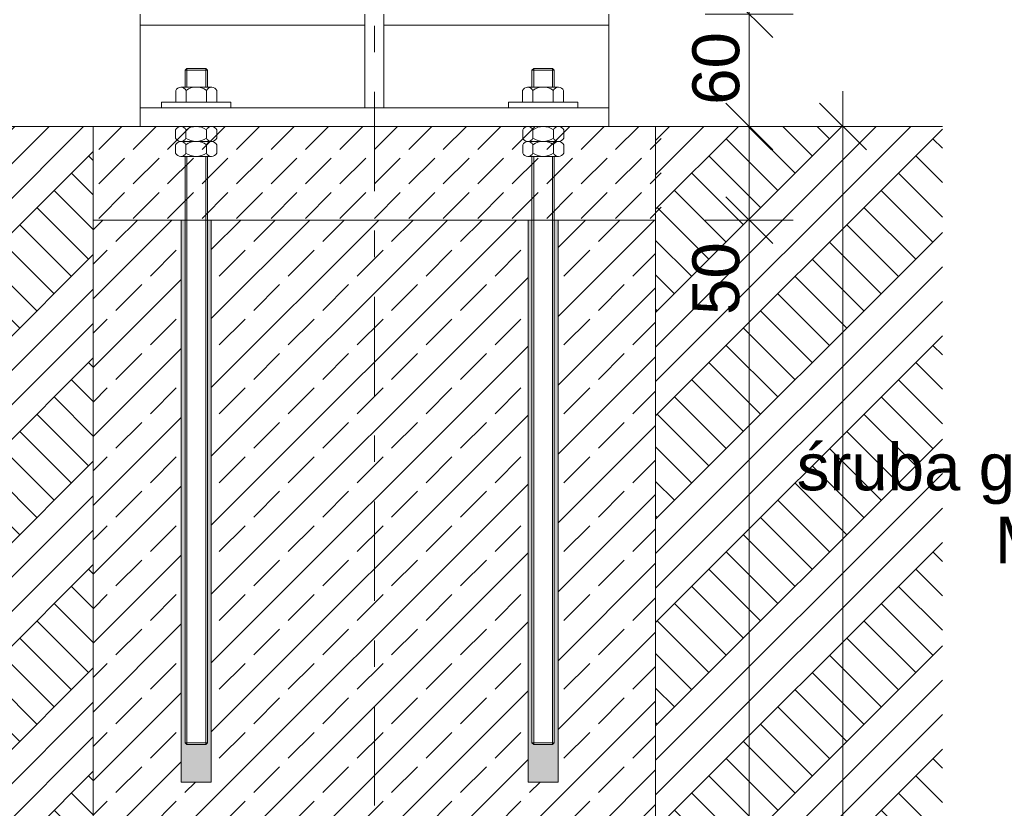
# Model space of a CAD drawing. Header units: millimetres. Extents: x 2143 to 5070, y -2093 to 697.
# Tile 8 of 16: x 3060 to 3586, y -147 to 274. Entities that reach past the tile are written whole.
import ezdxf

# ---------------------------------------------------------------- set-up
doc = ezdxf.new("R2010")
doc.units = ezdxf.units.MM
doc.header["$MEASUREMENT"] = 0
doc.linetypes.add('Przerywana podwójnie', pattern=[109.361107, 52.916665, -21.166666, 14.111111, -21.166666])
for name, color, linetype, lineweight in [('0_Nr_pióra__1', 7, 'Continuous', 13), ('0_Nr_pióra__7', 7, 'Continuous', 13), ('_podstawa stalowa_Nr_pióra__1', 7, 'Continuous', 13), ('Konstrukcja - Stropy_Nr_pióra__1', 7, 'Continuous', 13), ('Konstrukcja - Słupy_Nr_pióra__101', 252, 'Continuous', 5), ('Opisy - Etykiety_Nr_pióra__1', 7, 'Continuous', 13), ('Wnętrze - Umeblowanie_Nr_pióra__1', 7, 'Continuous', 13), ('Wymiarowanie - Detale_Nr_pióra__1', 7, 'Continuous', 13)]:
    doc.layers.add(name, color=color, linetype=linetype, lineweight=lineweight)
doc.layers.add('Wymiarowanie - Detale', color=7, linetype='Continuous')
doc.styles.add('STYL_AUTOMATYCZNY_1', font='arial.ttf')
doc.linetypes.add('Szkic', pattern='A,0,[1,A-071.Shx,S=1.587302,R=0,X=0,Y=4.79217e-17],-200,0', length=200)
doc.dimstyles.new('STYL_AUTOMATYCZNY__1', dxfattribs={"dimtxt": 25, "dimasz": 23.75, "dimexe": 0.18, "dimexo": 0.0625, "dimgap": 0, "dimtad": 1, "dimdec": 0, "dimzin": 0, "dimdsep": 46, "dimtxsty": 'STYL_AUTOMATYCZNY_1', "dimblk": 'ARROWHEAD_6', "dimblk1": 'ARROWHEAD_6', "dimblk2": 'ARROWHEAD_6', "dimcen": 0.09, "dimse1": 1, "dimse2": 1, "dimclrd": 7, "dimclre": 7, "dimclrt": 7, "dimazin": 0, "dimtfac": 1, "dimtdec": 4, "dimtmove": 0, "dimatfit": 3, "dimfxl": 1, "dimtolj": 1, "dimtzin": 0, "dimarcsym": 0})
doc.dimstyles.new('STYL_AUTOMATYCZNY__2', dxfattribs={"dimtxt": 25, "dimasz": 23.75, "dimexe": 0.18, "dimexo": 0.0625, "dimgap": 0, "dimtad": 1, "dimdec": 0, "dimzin": 0, "dimdsep": 46, "dimtxsty": 'STYL_AUTOMATYCZNY_1', "dimblk": 'ARROWHEAD_6', "dimblk1": 'ARROWHEAD_6', "dimblk2": 'ARROWHEAD_6', "dimcen": 0.09, "dimse1": 1, "dimse2": 1, "dimclrd": 7, "dimclre": 7, "dimclrt": 7, "dimazin": 0, "dimtfac": 1, "dimtdec": 4, "dimtmove": 2, "dimatfit": 3, "dimfxl": 1, "dimtolj": 1, "dimtzin": 0, "dimarcsym": 0})
doc.dimstyles.new('STYL_AUTOMATYCZNY__6', dxfattribs={"dimtxt": 0.18, "dimasz": 18.24, "dimexe": 0.18, "dimexo": 0.0625, "dimgap": 0, "dimtad": 0, "dimtih": 1, "dimtoh": 1, "dimdec": 4, "dimzin": 0, "dimdsep": 46, "dimcen": 0.09, "dimadec": 0, "dimazin": 0, "dimtfac": 1, "dimtdec": 4, "dimtmove": 0, "dimatfit": 3, "dimldrblk": 'ARROWHEAD_11', "dimfxl": 1, "dimtolj": 1, "dimtzin": 0, "dimarcsym": 0})

# ---------------------------------------------------------------- blocks, each defined once
blk = doc.blocks.new('*D29')
at = {"layer": 'Wymiarowanie - Detale_Nr_pióra__1', "color": 7, "linetype": 'Continuous', "lineweight": 13}
for p, q in [((3437.15, 179.63), (3462.15, 154.63)), ((3473.08, 167.13), (3426.21, 167.13)), ((3449.65, -582.87), (3449.65, 167.13)), ((3437.15, -570.37), (3462.15, -595.37)), ((3473.08, -582.87), (3426.21, -582.87)), ((3449.65, -601.62), (3449.65, -582.87))]:
    blk.add_line(p, q, dxfattribs=at)
at = {"layer": 'Wymiarowanie - Detale_Nr_pióra__1', "color": 7, "lineweight": 13, "char_height": 25, "attachment_point": 7, "rotation": 90, "style": 'STYL_AUTOMATYCZNY_1'}
for s, insert in [('\\A1;{\\pql;\\fArial|b0|i0|c238|p0;\\W1.000000;50}', (3444.65, 116.49)), ('\\A1;{\\pql;\\fArial|b0|i0|c238|p0;\\W1.000000;750}', (3444.65, -255.54))]:
    blk.add_mtext(s, dxfattribs=dict(at, insert=insert))
blk = doc.blocks.new('ARROWHEAD_6')
at = {"color": 0, "linetype": 'Continuous', "lineweight": 0}
for p, q in [((-0.5, -0.5), (0.5, 0.5)), ((0, 0), (-1, 0))]:
    blk.add_line(p, q, dxfattribs=at)
blk = doc.blocks.new('*D30')
at = {"layer": 'Wymiarowanie - Detale_Nr_pióra__1', "color": 7, "linetype": 'Continuous', "lineweight": 13}
for p, q in [((3437.15, 229.63), (3462.15, 204.63)), ((3473.08, 217.13), (3426.21, 217.13)), ((3449.65, 167.13), (3449.65, 217.13)), ((3437.15, 179.63), (3462.15, 154.63))]:
    blk.add_line(p, q, dxfattribs=at)
blk = doc.blocks.new('*D31')
at = {"layer": 'Wymiarowanie - Detale_Nr_pióra__1', "color": 7, "linetype": 'Continuous', "lineweight": 13}
for p, q in [((3449.65, 277.13), (3449.65, 295.88)), ((3462.15, 264.63), (3437.15, 289.63)), ((3473.08, 277.13), (3426.21, 277.13)), ((3449.65, 217.13), (3449.65, 277.13)), ((3437.15, 229.63), (3462.15, 204.63)), ((3473.08, 217.13), (3426.21, 217.13))]:
    blk.add_line(p, q, dxfattribs=at)
at = {"layer": 'Wymiarowanie - Detale_Nr_pióra__1', "color": 7, "lineweight": 13, "insert": (3444.65, 228.66), "char_height": 25, "attachment_point": 7, "rotation": 90, "style": 'STYL_AUTOMATYCZNY_1'}
blk.add_mtext('\\A1;{\\pql;\\fArial|b0|i0|c238|p0;\\W1.000000;60}', dxfattribs=at)
blk = doc.blocks.new('*D32')
at = {"layer": 'Wymiarowanie - Detale_Nr_pióra__1', "color": 7, "linetype": 'Continuous', "lineweight": 13}
for p, q in [((3499.65, 217.13), (3499.65, 235.88)), ((3512.15, 204.63), (3487.15, 229.63)), ((3523.08, 217.13), (3476.21, 217.13)), ((3499.65, -582.87), (3499.65, 217.13)), ((3487.15, -570.37), (3512.15, -595.37)), ((3523.08, -582.87), (3476.21, -582.87)), ((3499.65, -601.62), (3499.65, -582.87))]:
    blk.add_line(p, q, dxfattribs=at)
at = {"layer": 'Wymiarowanie - Detale_Nr_pióra__1', "color": 7, "lineweight": 13, "insert": (3494.65, -211.48), "char_height": 25, "attachment_point": 7, "rotation": 90, "style": 'STYL_AUTOMATYCZNY_1'}
blk.add_mtext('\\A1;{\\pql;\\fArial|b0|i0|c238|p0;\\W1.000000;800}', dxfattribs=at)
blk = doc.blocks.new('ARROWHEAD_11')
at = {"color": 0, "linetype": 'Continuous', "lineweight": 0}
blk.add_line((0, 0), (-1, 0), dxfattribs=at)
at = {"color": 0, "linetype": 'Continuous', "lineweight": 0, "const_width": 0.25, "flags": 128}
blk.add_lwpolyline([(-0.125, 0, 1), (0.125, 0, 1)], format="xyb", close=True, dxfattribs=at)

msp = doc.modelspace()

# ---------------------------------------------------------------- hatches: boundary and pattern name
at = {"layer": 'Konstrukcja - Słupy_Nr_pióra__101', "linetype": 'Continuous', "lineweight": 5}
h = msp.add_hatch(dxfattribs=at)
h.set_pattern_fill('Grunt_0001', color=252, style=0, pattern_type=2)
h.set_pattern_definition([(45, (3575.167, 17.504), (-27.5772, 27.5772), []), (45, (3565.974, 26.7), (-55.1543, 55.1543), []), (45, (3556.78, 35.89), (-55.1543, 55.1543), []), (135, (3547.59, 45.081), (9.19239, 9.19239), [39, -39])])
h.paths.add_polyline_path([(3399.65, 217.13), (3552.69, 217.13), (3552.69, -705.25), (2949.65, -705.25), (2949.65, 217.13), (3099.65, 217.13), (3099.65, -582.87), (3399.65, -582.87)])
h = msp.add_hatch(dxfattribs=at)
h.set_pattern_fill('Beton_0001', color=252, style=0, pattern_type=2)
h.set_pattern_definition([(45, (3249.647, -162.874), (-18.3848, 18.3848), [19.5, -6.5]), (45, (3249.647, -144.49), (-18.3848, 18.3848), [19.5, -6.5])])
h.paths.add_polyline_path([(3099.65, 167.13), (3402.65, 167.13), (3402.65, 217.13), (3099.65, 217.13)])
h = msp.add_hatch(dxfattribs=at)
h.set_pattern_fill('Beton_zbrojony_0001', color=252, style=0, pattern_type=2)
h.set_pattern_definition([(45, (3249.647, -202.874), (-18.3848, 18.3848), []), (45, (3240.455, -193.682), (-18.3848, 18.3848), [19.5, -6.5])])
h.paths.add_polyline_path([(3146.65, 167.13), (3099.65, 167.13), (3099.65, -582.87), (3399.65, -582.87), (3399.65, 167.13), (3347.65, 167.13), (3347.65, -132.87), (3331.65, -132.87), (3331.65, 167.13), (3162.65, 167.13), (3162.65, -132.87), (3146.65, -132.87)])
h = msp.add_hatch(dxfattribs=at)
h.set_pattern_fill('Beton_zbrojony_0001', color=252, style=0, pattern_type=2)
h.set_pattern_definition([(45, (3154.6472, 37.126), (-1.838478, 1.838478), []), (45, (3153.728, 38.0453), (-1.838478, 1.838478), [1.95, -0.65])])
h.paths.add_polyline_path([(3146.65, 167.13), (3146.65, -132.87), (3162.65, -132.87), (3162.65, 167.13), (3160.65, 167.13), (3160.65, -111.87), (3159.65, -112.87), (3149.65, -112.87), (3148.65, -111.87), (3148.65, 167.13)])
h = msp.add_hatch(dxfattribs=at)
h.set_pattern_fill('Beton_zbrojony_0001', color=252, style=0, pattern_type=2)
h.set_pattern_definition([(45, (3339.6472, 37.126), (-1.838478, 1.838478), []), (45, (3338.728, 38.0453), (-1.838478, 1.838478), [1.95, -0.65])])
h.paths.add_polyline_path([(3331.65, 167.13), (3331.65, -132.87), (3347.65, -132.87), (3347.65, 167.13), (3345.65, 167.13), (3345.65, -111.87), (3344.65, -112.87), (3334.65, -112.87), (3333.65, -111.87), (3333.65, 167.13)])

# ---------------------------------------------------------------- linework, layer by layer
at = {"layer": '0_Nr_pióra__1', "color": 7, "linetype": 'Continuous', "lineweight": 13}
for p, q in [((3149.65, 238.13), (3149.65, 248.13)), ((3159.65, 238.13), (3159.65, 248.13)), ((3334.65, 238.13), (3334.65, 248.13)), ((3344.65, 238.13), (3344.65, 248.13)), ((3149.65, -112.87), (3149.65, 201.13)), ((3159.65, -112.87), (3159.65, 201.13)), ((3334.65, -112.87), (3334.65, 201.13)), ((3344.65, -112.87), (3344.65, 201.13))]:
    msp.add_line(p, q, dxfattribs=at)
at = {"layer": '0_Nr_pióra__7', "color": 7, "linetype": 'Przerywana podwójnie', "lineweight": 13}
msp.add_line((3249.65, -582.87), (3249.65, 643.63), dxfattribs=at)
at = {"layer": '0_Nr_pióra__7', "color": 7, "linetype": 'Continuous', "lineweight": 13}
for p, q in [((3149.65, 248.13), (3148.65, 247.13)), ((3148.65, 247.13), (3160.65, 247.13)), ((3148.65, 238.13), (3148.65, 247.13)), ((3149.65, 248.13), (3159.65, 248.13)), ((3159.65, 248.13), (3160.65, 247.13)), ((3160.65, 238.13), (3160.65, 247.13)), ((3334.65, 248.13), (3333.65, 247.13)), ((3345.65, 247.13), (3333.65, 247.13)), ((3333.65, 238.13), (3333.65, 247.13)), ((3344.65, 248.13), (3334.65, 248.13)), ((3344.65, 248.13), (3345.65, 247.13)), ((3345.65, 238.13), (3345.65, 247.13)), ((3146.43, 238.13), (3149.17, 238.13)), ((3149.17, 238.13), (3160.12, 238.13)), ((3160.12, 238.13), (3162.86, 238.13)), ((3334.17, 238.13), (3331.43, 238.13)), ((3345.12, 238.13), (3334.17, 238.13)), ((3347.86, 238.13), (3345.12, 238.13)), ((3143.7, 230.13), (3143.7, 236.35)), ((3149.17, 230.13), (3149.17, 236.35)), ((3160.12, 230.13), (3160.12, 236.35)), ((3165.6, 230.13), (3165.6, 236.35)), ((3328.7, 230.13), (3328.7, 236.35)), ((3334.17, 230.13), (3334.17, 236.35)), ((3345.12, 230.13), (3345.12, 236.35)), ((3350.6, 230.13), (3350.6, 236.35)), ((2949.65, 217.13), (3096.65, 217.13)), ((3402.65, 217.13), (3096.65, 217.13)), ((3099.65, 167.13), (3099.65, 217.13)), ((3146.36, 217.13), (3149.1, 217.13)), ((3149.1, 217.13), (3160.05, 217.13)), ((3160.05, 217.13), (3162.79, 217.13)), ((3334.24, 217.13), (3331.51, 217.13)), ((3345.19, 217.13), (3334.24, 217.13)), ((3347.93, 217.13), (3345.19, 217.13)), ((3397.65, 217.13), (3552.69, 217.13)), ((3399.65, 167.13), (3399.65, 217.13)), ((3143.63, 215.35), (3143.63, 210.91)), ((3149.1, 215.35), (3149.1, 210.91)), ((3160.05, 215.35), (3160.05, 210.91)), ((3165.53, 215.35), (3165.53, 210.91)), ((3328.77, 215.35), (3328.77, 210.91)), ((3334.24, 215.35), (3334.24, 210.91)), ((3345.19, 215.35), (3345.19, 210.91)), ((3350.67, 215.35), (3350.67, 210.91)), ((3143.63, 207.35), (3143.63, 202.91)), ((3146.36, 209.13), (3149.1, 209.13)), ((3146.36, 209.13), (3149.1, 209.13)), ((3149.1, 209.13), (3160.05, 209.13)), ((3149.1, 209.13), (3160.05, 209.13)), ((3149.1, 207.35), (3149.1, 202.91)), ((3160.05, 209.13), (3162.79, 209.13)), ((3160.05, 209.13), (3162.79, 209.13)), ((3160.05, 207.35), (3160.05, 202.91)), ((3165.53, 207.35), (3165.53, 202.91)), ((3328.77, 207.35), (3328.77, 202.91)), ((3334.24, 209.13), (3331.51, 209.13)), ((3334.24, 209.13), (3331.51, 209.13)), ((3345.19, 209.13), (3334.24, 209.13)), ((3345.19, 209.13), (3334.24, 209.13)), ((3334.24, 207.35), (3334.24, 202.91)), ((3347.93, 209.13), (3345.19, 209.13)), ((3347.93, 209.13), (3345.19, 209.13)), ((3345.19, 207.35), (3345.19, 202.91)), ((3350.67, 207.35), (3350.67, 202.91)), ((3146.36, 201.13), (3149.1, 201.13)), ((3148.65, -111.87), (3148.65, 201.13)), ((3149.1, 201.13), (3160.05, 201.13)), ((3160.05, 201.13), (3162.79, 201.13)), ((3160.65, -111.87), (3160.65, 201.13)), ((3334.24, 201.13), (3331.51, 201.13)), ((3333.65, -111.87), (3333.65, 201.13)), ((3345.19, 201.13), (3334.24, 201.13)), ((3347.93, 201.13), (3345.19, 201.13)), ((3345.65, -111.87), (3345.65, 201.13)), ((3099.65, 167.13), (3159.65, 167.13)), ((3146.65, -132.87), (3146.65, 167.13)), ((3159.65, 167.13), (3338.65, 167.13)), ((3162.65, -132.87), (3162.65, 167.13)), ((3331.65, -132.87), (3331.65, 167.13)), ((3335.65, 167.13), (3399.65, 167.13)), ((3347.65, -132.87), (3347.65, 167.13)), ((3148.65, -111.87), (3160.65, -111.87)), ((3148.65, -111.87), (3149.65, -112.87)), ((3159.65, -112.87), (3149.65, -112.87)), ((3149.65, -112.87), (3159.65, -112.87)), ((3160.65, -111.87), (3159.65, -112.87)), ((3333.65, -111.87), (3345.65, -111.87)), ((3333.65, -111.87), (3334.65, -112.87)), ((3334.65, -112.87), (3344.65, -112.87)), ((3334.65, -112.87), (3344.65, -112.87)), ((3345.65, -111.87), (3344.65, -112.87)), ((3146.65, -132.87), (3162.65, -132.87)), ((3347.65, -132.87), (3331.65, -132.87))]:
    msp.add_line(p, q, dxfattribs=at)
at = {"layer": '0_Nr_pióra__7', "color": 7, "linetype": 'Szkic', "lineweight": 13}
for p, q in [((3099.65, 167.13), (3099.65, -582.87)), ((3399.65, 167.13), (3399.65, -582.87))]:
    msp.add_line(p, q, dxfattribs=at)
at = {"layer": '0_Nr_pióra__7', "color": 7, "linetype": 'Continuous', "lineweight": 13}
for points in [[(3173.15, 227.13), (3136.15, 227.13), (3136.15, 230.13), (3173.15, 230.13)], [(3321.15, 227.13), (3358.15, 227.13), (3358.15, 230.13), (3321.15, 230.13)]]:
    msp.add_lwpolyline(points, close=True, dxfattribs=at)
for centre, radius, start, end in [((3146.43, 235.13), 3, 23.9569, 156.0431), ((3154.65, 228.81), 9.31, 53.9946, 126.0054), ((3162.86, 235.13), 3, 23.9569, 156.0431), ((3331.43, 235.13), 3, 23.9569, 156.0431), ((3339.65, 228.81), 9.31, 53.9946, 126.0054), ((3347.86, 235.13), 3, 23.9569, 156.0431), ((3146.36, 214.13), 3, 23.9569, 156.0431), ((3154.58, 207.81), 9.31, 53.9946, 126.0054), ((3162.79, 214.13), 3, 23.9569, 156.0431), ((3331.51, 214.13), 3, 23.9569, 156.0431), ((3339.72, 207.81), 9.31, 53.9946, 126.0054), ((3347.93, 214.13), 3, 23.9569, 156.0431), ((3146.36, 212.12), 3, 203.9569, 336.0431), ((3154.58, 218.44), 9.31, 233.9946, 306.0054), ((3162.79, 212.12), 3, 203.9569, 336.0431), ((3331.51, 212.12), 3, 203.9569, 336.0431), ((3339.72, 218.44), 9.31, 233.9946, 306.0054), ((3347.93, 212.12), 3, 203.9569, 336.0431), ((3146.36, 206.13), 3, 23.9569, 156.0431), ((3154.58, 199.81), 9.31, 53.9946, 126.0054), ((3162.79, 206.13), 3, 23.9569, 156.0431), ((3331.51, 206.13), 3, 23.9569, 156.0431), ((3339.72, 199.81), 9.31, 53.9946, 126.0054), ((3347.93, 206.13), 3, 23.9569, 156.0431), ((3146.36, 204.12), 3, 203.9569, 336.0431), ((3154.58, 210.44), 9.31, 233.9946, 306.0054), ((3162.79, 204.12), 3, 203.9569, 336.0431), ((3331.51, 204.12), 3, 203.9569, 336.0431), ((3339.72, 210.44), 9.31, 233.9946, 306.0054), ((3347.93, 204.12), 3, 203.9569, 336.0431)]:
    msp.add_arc(centre, radius, start, end, dxfattribs=at)
at = {"layer": '_podstawa stalowa_Nr_pióra__1', "color": 7, "linetype": 'Continuous', "lineweight": 13}
for p, q in [((3244.65, 227.13), (3244.65, 277.13)), ((3254.65, 227.13), (3254.65, 277.13))]:
    msp.add_line(p, q, dxfattribs=at)
at = {"layer": 'Konstrukcja - Stropy_Nr_pióra__1', "color": 7, "linetype": 'Continuous', "lineweight": 13}
for p, q in [((3124.65, 227.13), (3252.65, 227.13)), ((3124.65, 217.13), (3124.65, 227.13)), ((3252.65, 227.13), (3374.65, 227.13)), ((3374.65, 217.13), (3374.65, 227.13)), ((3124.65, 217.13), (3374.65, 217.13))]:
    msp.add_line(p, q, dxfattribs=at)
at = {"layer": 'Wnętrze - Umeblowanie_Nr_pióra__1', "color": 7, "linetype": 'Continuous', "lineweight": 13}
for p, q in [((3124.65, 271.13), (3124.65, 277.13)), ((3374.65, 271.13), (3374.65, 277.13)), ((3124.65, 269.37), (3124.65, 271.13)), ((3124.65, 271.13), (3244.65, 271.13)), ((3124.65, 217.13), (3124.65, 269.37)), ((3374.65, 271.13), (3254.65, 271.13)), ((3374.65, 269.37), (3374.65, 271.13)), ((3374.65, 227.13), (3374.65, 269.37)), ((3374.65, 227.13), (3124.65, 227.13)), ((3374.65, 217.13), (3374.65, 227.13)), ((3374.65, 217.13), (3124.65, 217.13))]:
    msp.add_line(p, q, dxfattribs=at)

# ---------------------------------------------------------------- texts
at = {"layer": 'Opisy - Etykiety_Nr_pióra__1', "color": 7, "linetype": 'Continuous', "lineweight": 13, "insert": (3756.46, 15.69), "char_height": 25, "width": 299.9095, "attachment_point": 6, "line_spacing_factor": 0.935777, "style": 'STYL_AUTOMATYCZNY_1'}
msp.add_mtext('\\A1;{\\pqr;\\fArial|b0|i0|c238|p0;\\W1.000000;śruba gwintowana M12\\fArial|b0|i0|c238|p0;\\W1.000000; L=350}', dxfattribs=at)

# ---------------------------------------------------------------- dimensions: what is measured, and where the dimension line sits
at = {"layer": 'Wymiarowanie - Detale', "color": 7, "linetype": 'Continuous', "lineweight": 13}
for base, p1, p2, dimstyle, picture, middle in [((3449.65, 277.13), (3099.65, 217.13), (3374.65, 277.13), 'STYL_AUTOMATYCZNY__2', '*D31', (3432.15, 247.69)), ((3499.65, 217.13), (3096.65, -582.87), (3099.65, 217.13), 'STYL_AUTOMATYCZNY__1', '*D32', (3482.15, -182.94)), ((3449.65, 217.13), (3399.65, 167.13), (3099.65, 217.13), 'STYL_AUTOMATYCZNY__1', '*D30', (3432.15, 135.52)), ((3449.65, 167.13), (3096.65, -582.87), (3399.65, 167.13), 'STYL_AUTOMATYCZNY__1', '*D29', (3432.15, -227.01))]:
    dim = msp.add_linear_dim(base=base, p1=p1, p2=p2, angle=90, dimstyle=dimstyle, dxfattribs=at)
    dim.commit()
    dim.dimension.update_dxf_attribs({"geometry": picture, "text_midpoint": middle, "dimtype": 160, "text_rotation": 90})

# ---------------------------------------------------------------- leaders
at = {"layer": 'Opisy - Etykiety_Nr_pióra__1', "color": 7, "linetype": 'Continuous', "lineweight": 13, "annotation_type": 0, "has_hookline": 1, "hookline_direction": 1, "text_width": 278.68}
msp.add_leader([(3837.19, 14.47), (3756.46, 15.69)], dimstyle='STYL_AUTOMATYCZNY__6', dxfattribs=at)

doc.saveas('drawing.dxf')
